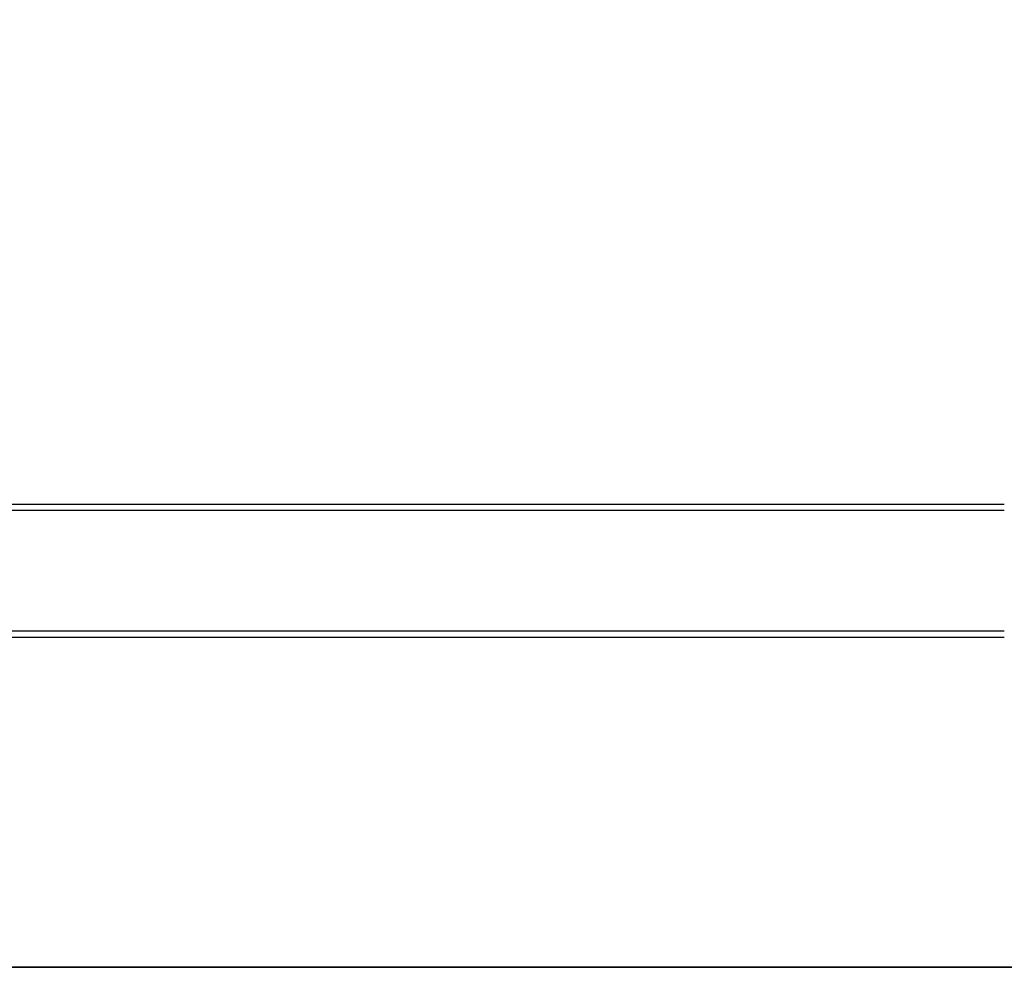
# Model space of a CAD drawing. Header units: millimetres. Extents: x -445 to 455, y -100 to 117.
# Tile 7 of 13: x -220 to 5, y -100 to 117. Entities that reach past the tile are written whole.
import ezdxf

# ---------------------------------------------------------------- set-up
doc = ezdxf.new("R2010")
doc.units = ezdxf.units.MM
doc.header["$MEASUREMENT"] = 0
doc.layers.add('Predefinito', color=5, linetype='Continuous')

# ---------------------------------------------------------------- blocks, each defined once
blk = doc.blocks.new('(#4957) MENSOLA_INTELIGENTE')
at = {"layer": 'Predefinito'}
for points in [[(2.04, 130.92), (450, 130.92)], [(872.62, 130.92), (27.38, 130.92)], [(821.22, 130.92), (78.78, 130.92)], [(2.04, 129.42), (450, 129.42)], [(872.62, 129.42), (27.38, 129.42)], [(821.22, 129.42), (78.78, 129.42)], [(78.78, 128.92), (821.22, 128.92)], [(78.78, 128.92), (821.22, 128.92)], [(821.22, 109.92), (78.78, 109.92)], [(821.22, 109.92), (78.78, 109.92)], [(821.22, 90.92), (78.78, 90.92)], [(78.78, 90.92), (821.22, 90.92)], [(821.22, 90.92), (78.78, 90.92)], [(898.4, 81.99), (1.6, 81.99)], [(898.4, 81.55), (1.6, 81.55)], [(2, 65.84), (898, 65.84)], [(2, 65.71), (450, 65.71)], [(2, 64.34), (898, 64.34)], [(2, 64.28), (450, 64.28)], [(10.25, 58.7), (889.75, 58.7)], [(10.25, 58.26), (889.75, 58.26)], [(879.53, 53.68), (20.47, 53.68)], [(879.53, 53.46), (20.47, 53.46)], [(879.53, 53.24), (20.47, 53.24)], [(2, 49.92), (898, 49.92)], [(2, 48.49), (898, 48.49)], [(2.89, 34.14), (450, 34.14)], [(897.07, 34.11), (2.93, 34.11)], [(450, 32.7), (2.89, 32.7)], [(897.07, 32.61), (2.93, 32.61)]]:
    blk.add_lwpolyline(points, dxfattribs=at)
at = {"layer": 'Predefinito', "extrusion": (1, 0, 0)}
for points in [[(130.92, -74.93), (130.92, -75), (130.92, -75.07), (130.91, -75.14), (130.9, -75.2), (130.89, -75.27), (130.88, -75.34), (130.86, -75.41), (130.85, -75.47), (130.83, -75.54), (130.8, -75.6), (130.78, -75.67), (130.75, -75.73), (130.72, -75.8), (130.69, -75.86), (130.66, -75.92), (130.62, -75.98), (130.59, -76.03), (130.55, -76.09), (130.51, -76.15), (130.46, -76.2), (130.42, -76.25), (130.37, -76.3), (130.33, -76.35), (130.28, -76.4), (130.22, -76.45), (130.17, -76.49), (130.12, -76.53), (130.06, -76.57), (130, -76.61), (129.94, -76.65), (129.89, -76.68), (129.82, -76.71), (129.76, -76.74), (129.7, -76.77), (129.64, -76.8), (129.57, -76.82), (129.51, -76.84)], [(129.42, -74.93), (129.42, -74.95), (129.42, -74.96), (129.42, -74.98), (129.42, -75), (129.41, -75.02), (129.41, -75.03), (129.41, -75.05), (129.4, -75.07), (129.4, -75.08), (129.39, -75.1), (129.39, -75.11), (129.38, -75.13), (129.37, -75.15), (129.36, -75.16), (129.36, -75.18), (129.35, -75.19), (129.34, -75.21), (129.33, -75.22), (129.32, -75.23), (129.31, -75.25), (129.3, -75.26), (129.28, -75.27), (129.27, -75.29), (129.26, -75.3), (129.25, -75.31), (129.23, -75.32), (129.22, -75.33), (129.21, -75.34), (129.19, -75.35), (129.18, -75.36), (129.16, -75.37), (129.15, -75.38), (129.13, -75.38), (129.12, -75.39), (129.1, -75.4), (129.08, -75.4), (129.07, -75.41)], [(53.24, -215.18), (53.68, -216.62)]]:
    blk.add_lwpolyline(points, dxfattribs=at)
at = {"layer": 'Predefinito', "extrusion": (0, 1, 0)}
for points in [[(-450, -76.84), (-1.72, -76.84)], [(-450, -75.41), (-1.72, -75.41)], [(-2.73, -105.9), (-450, -105.9)], [(-450, -104.46), (-2.73, -104.46)]]:
    blk.add_lwpolyline(points, dxfattribs=at)
at = {"layer": 'Predefinito', "extrusion": (-3.38712e-06, 0, 1)}
blk.add_lwpolyline([(450, 63.72), (4.99, 63.71)], dxfattribs=at)
at = {"layer": 'Predefinito', "extrusion": (-2.74133e-08, 0, 1)}
blk.add_lwpolyline([(450, 63.28), (5, 63.28)], dxfattribs=at)

msp = doc.modelspace()

# ---------------------------------------------------------------- block references
at = {"layer": 'Predefinito', "extrusion": (0, -1, 0)}
msp.add_blockref('(#4957) MENSOLA_INTELIGENTE', (-445.46, -112.15, 99.87), dxfattribs=at)

doc.saveas('drawing.dxf')
